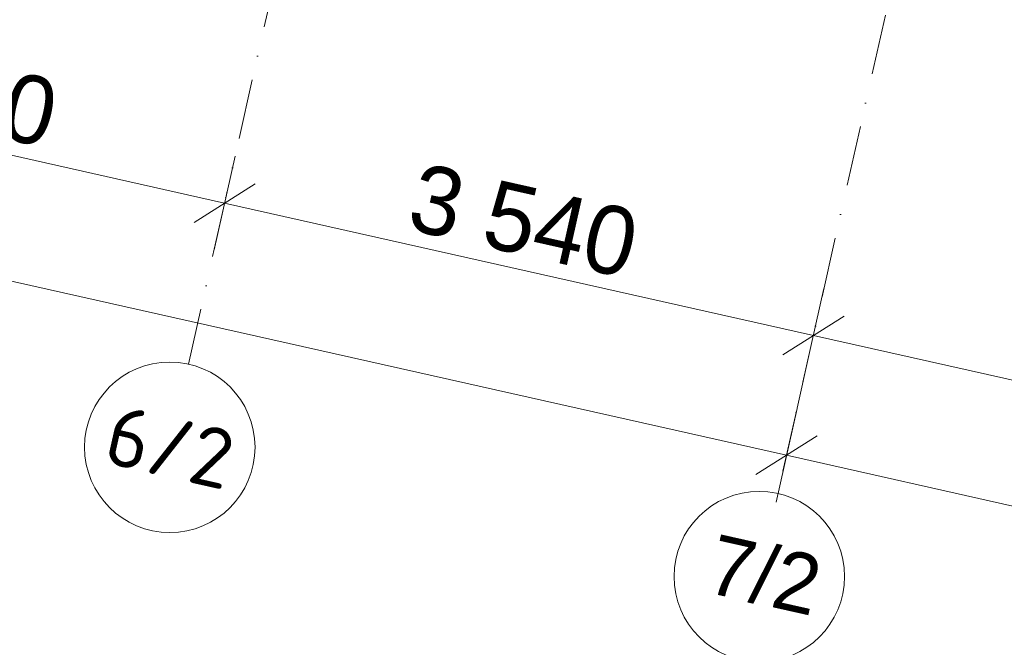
# Model space of a CAD drawing. Header units: millimetres. Extents: x -7218036 to -6881410, y 6117771 to 6219607.
# Tile 24 of 84: x -7170126 to -7164350, y 6124543 to 6128224. Entities that reach past the tile are written whole.
import ezdxf
from ezdxf.enums import TextEntityAlignment as Align

# ---------------------------------------------------------------- set-up
doc = ezdxf.new("R2010")
doc.units = ezdxf.units.MM
doc.header["$MEASUREMENT"] = 0
doc.linetypes.add('Штрихпунктирная', pattern=[670.277762, 352.777767, -176.388884, 0, -141.111112])
doc.layers.add('АР-Чертеж-Оси_Осевые размеры.АР', color=7, linetype='Continuous')
doc.layers.add('АР-Чертеж-Оси_Осевые размеры.АР_Ном._пера__1', color=7, linetype='Continuous', lineweight=0)
doc.layers.add('АР-Чертеж-Оси_Осевые размеры.АР_Ном._пера__120', color=7, linetype='Continuous', lineweight=0)
doc.styles.add('РЎР“Р•РќР•Р\xa0Р\x98Р\xa0_РЎРўР\x98Р›Р¬_3', font='GOTHIC.TTF')
doc.styles.add('РЎР“Р•РќР•Р\xa0Р\x98Р\xa0_РЎРўР\x98Р›Р¬_4', font='isocpeur.ttf')
doc.dimstyles.new('СГЕНЕРИР_СТИЛЬ__3', dxfattribs={"dimtxt": 400, "dimasz": 285, "dimexe": 0.18, "dimexo": 0.0625, "dimgap": 0, "dimtad": 1, "dimdec": 0, "dimzin": 0, "dimdsep": 46, "dimtxsty": 'РЎР“Р•РќР•Р\xa0Р\x98Р\xa0_РЎРўР\x98Р›Р¬_3', "dimblk": 'ARROWHEAD_6', "dimblk1": 'ARROWHEAD_6', "dimblk2": 'ARROWHEAD_6', "dimcen": 0.09, "dimse1": 1, "dimse2": 1, "dimclrd": 7, "dimclre": 7, "dimclrt": 7, "dimazin": 0, "dimtfac": 1, "dimtdec": 4, "dimtmove": 0, "dimatfit": 3, "dimfxl": 1, "dimtolj": 1, "dimtzin": 0, "dimarcsym": 0})
doc.dimstyles.new('СГЕНЕРИР_СТИЛЬ__4', dxfattribs={"dimtxt": 400, "dimasz": 285, "dimexe": 0.18, "dimexo": 0.0625, "dimgap": 0, "dimtad": 1, "dimdec": 0, "dimzin": 0, "dimdsep": 46, "dimtxsty": 'РЎР“Р•РќР•Р\xa0Р\x98Р\xa0_РЎРўР\x98Р›Р¬_3', "dimblk": 'ARROWHEAD_6', "dimblk1": 'ARROWHEAD_6', "dimblk2": 'ARROWHEAD_6', "dimcen": 0.09, "dimse1": 1, "dimse2": 1, "dimclrd": 7, "dimclre": 7, "dimclrt": 7, "dimazin": 0, "dimtfac": 1, "dimtdec": 4, "dimtmove": 2, "dimatfit": 3, "dimfxl": 1, "dimtolj": 1, "dimtzin": 0, "dimarcsym": 0})

# ---------------------------------------------------------------- blocks, each defined once
blk = doc.blocks.new('Стандартный Маркер Сетки[11]_1', base_point=(-7160680.9, 6147693.7))
at = {"layer": 'АР-Чертеж-Оси_Осевые размеры.АР_Ном._пера__120', "color": 7, "linetype": 'Штрихпунктирная', "lineweight": 0}
for p, q in [((-7160787.5, 6147219.2), (-7165571.2, 6125919.8)), ((-7165571.2, 6125919.8), (-7165677.8, 6125445.2))]:
    blk.add_line(p, q, dxfattribs=at)
at = {"layer": 'АР-Чертеж-Оси_Осевые размеры.АР_Ном._пера__120', "color": 7, "linetype": 'Continuous', "lineweight": 0}
blk.add_circle((-7165787.4, 6124957.3), 500, dxfattribs=at)
at = {"layer": 'АР-Чертеж-Оси_Осевые размеры.АР_Ном._пера__120', "color": 7, "linetype": 'Штрихпунктирная', "lineweight": 0}
blk.add_point((-7165571.2, 6125919.8), dxfattribs=at)
blk.add_point((-7165571.2, 6125919.8), dxfattribs=at)
at = {"layer": 'АР-Чертеж-Оси_Осевые размеры.АР_Ном._пера__120', "color": 7, "lineweight": 0, "style": 'РЎР“Р•РќР•Р\xa0Р\x98Р\xa0_РЎРўР\x98Р›Р¬_3'}
blk.add_attdef('AC_MarkerText_1', text='', height=350, rotation=347.34172, dxfattribs=at).set_placement((-7165717.5, 6125138.4), align=Align.TOP_CENTER)
blk = doc.blocks.new('Стандартный Маркер Сетки[23]_1', base_point=(-7164134.9, 6148469.5))
at = {"layer": 'АР-Чертеж-Оси_Осевые размеры.АР_Ном._пера__120', "color": 7, "linetype": 'Штрихпунктирная', "lineweight": 0}
for p, q in [((-7164354, 6147493.8), (-7168916.5, 6127179.4)), ((-7168916.5, 6127179.4), (-7169135.7, 6126203.7))]:
    blk.add_line(p, q, dxfattribs=at)
at = {"layer": 'АР-Чертеж-Оси_Осевые размеры.АР_Ном._пера__120', "color": 7, "linetype": 'Continuous', "lineweight": 0}
blk.add_circle((-7169245.2, 6125715.9), 500, dxfattribs=at)
at = {"layer": 'АР-Чертеж-Оси_Осевые размеры.АР_Ном._пера__120', "color": 7, "linetype": 'Штрихпунктирная', "lineweight": 0}
blk.add_point((-7168916.5, 6127179.4), dxfattribs=at)
blk.add_point((-7168916.5, 6127179.4), dxfattribs=at)
at = {"layer": 'АР-Чертеж-Оси_Осевые размеры.АР_Ном._пера__120', "color": 7, "lineweight": 0, "style": 'РЎР“Р•РќР•Р\xa0Р\x98Р\xa0_РЎРўР\x98Р›Р¬_4'}
blk.add_attdef('AC_MarkerText_1', text='', height=350, rotation=347.34172, dxfattribs=at).set_placement((-7169206.9, 6125886.6), align=Align.TOP_CENTER)
blk = doc.blocks.new('Стандартный Маркер Сетки[32]_1', base_point=(-7160680.9, 6147693.7))
at = {"layer": 'АР-Чертеж-Оси_Осевые размеры.АР_Ном._пера__120', "color": 7, "linetype": 'Штрихпунктирная', "lineweight": 0}
for p, q in [((-7160787.5, 6147219.2), (-7165571.2, 6125919.8)), ((-7165571.2, 6125919.8), (-7165677.8, 6125445.2))]:
    blk.add_line(p, q, dxfattribs=at)
at = {"layer": 'АР-Чертеж-Оси_Осевые размеры.АР_Ном._пера__120', "color": 7, "linetype": 'Continuous', "lineweight": 0}
blk.add_circle((-7165787.4, 6124957.3), 500, dxfattribs=at)
at = {"layer": 'АР-Чертеж-Оси_Осевые размеры.АР_Ном._пера__120', "color": 7, "linetype": 'Штрихпунктирная', "lineweight": 0}
blk.add_point((-7165571.2, 6125919.8), dxfattribs=at)
blk.add_point((-7165571.2, 6125919.8), dxfattribs=at)
at = {"layer": 'АР-Чертеж-Оси_Осевые размеры.АР_Ном._пера__120', "color": 7, "lineweight": 0, "style": 'РЎР“Р•РќР•Р\xa0Р\x98Р\xa0_РЎРўР\x98Р›Р¬_3'}
blk.add_attdef('AC_MarkerText_1', text='', height=350, rotation=347.34172, dxfattribs=at).set_placement((-7165717.5, 6125138.4), align=Align.TOP_CENTER)
blk = doc.blocks.new('Стандартный Маркер Сетки[44]_1', base_point=(-7164134.9, 6148469.5))
at = {"layer": 'АР-Чертеж-Оси_Осевые размеры.АР_Ном._пера__120', "color": 7, "linetype": 'Штрихпунктирная', "lineweight": 0}
for p, q in [((-7164354, 6147493.8), (-7168916.5, 6127179.4)), ((-7168916.5, 6127179.4), (-7169135.7, 6126203.7))]:
    blk.add_line(p, q, dxfattribs=at)
at = {"layer": 'АР-Чертеж-Оси_Осевые размеры.АР_Ном._пера__120', "color": 7, "linetype": 'Continuous', "lineweight": 0}
blk.add_circle((-7169245.2, 6125715.9), 500, dxfattribs=at)
at = {"layer": 'АР-Чертеж-Оси_Осевые размеры.АР_Ном._пера__120', "color": 7, "linetype": 'Штрихпунктирная', "lineweight": 0}
blk.add_point((-7168916.5, 6127179.4), dxfattribs=at)
blk.add_point((-7168916.5, 6127179.4), dxfattribs=at)
at = {"layer": 'АР-Чертеж-Оси_Осевые размеры.АР_Ном._пера__120', "color": 7, "lineweight": 0, "style": 'РЎР“Р•РќР•Р\xa0Р\x98Р\xa0_РЎРўР\x98Р›Р¬_4'}
blk.add_attdef('AC_MarkerText_1', text='', height=350, rotation=347.34172, dxfattribs=at).set_placement((-7169206.9, 6125886.6), align=Align.TOP_CENTER)
blk = doc.blocks.new('*D200', base_point=(-6566190.3, 6562677.8))
at = {"layer": 'АР-Чертеж-Оси_Осевые размеры.АР_Ном._пера__1', "color": 7, "linetype": 'Continuous', "lineweight": 0, "transparency": 16777216}
for p, q in [((-7165627.6, 6125668.8), (-7187258.8, 6130527)), ((-7165566, 6125943.2), (-7165689.2, 6125394.4)), ((-7165806.8, 6125555.3), (-7165448.4, 6125782.3)), ((-7142835.4, 6120549.8), (-7165627.6, 6125668.8)), ((-7142773.7, 6120824.2), (-7142897, 6120275.4)), ((-7143014.6, 6120436.3), (-7142656.1, 6120663.3)), ((-7142615.8, 6120500.5), (-7142835.4, 6120549.8))]:
    blk.add_line(p, q, dxfattribs=at)
at = {"layer": 'АР-Чертеж-Оси_Осевые размеры.АР_Ном._пера__1', "color": 7, "lineweight": 0, "transparency": 16777216, "insert": (-7155054.4, 6123376.1), "char_height": 400, "attachment_point": 7, "rotation": 347.34175, "style": 'РЎР“Р•РќР•Р\xa0Р\x98Р\xa0_РЎРўР\x98Р›Р¬_3'}
blk.add_mtext('\\A1;{\\pql;\\fCentury Gothic|b0|i0|c204|p0;\\W1.000000;23\xa0360}', dxfattribs=at)
blk = doc.blocks.new('ARROWHEAD_6')
at = {"color": 0, "linetype": 'Continuous', "lineweight": 0}
for p, q in [((-0.5, -0.5), (0.5, 0.5)), ((0, 0), (-1, 0))]:
    blk.add_line(p, q, dxfattribs=at)
blk = doc.blocks.new('*D201', base_point=(-6566190.3, 6562677.8))
at = {"layer": 'АР-Чертеж-Оси_Осевые размеры.АР_Ном._пера__1', "color": 7, "linetype": 'Continuous', "lineweight": 0, "transparency": 16777216}
for p, q in [((-7187197.2, 6130801.4), (-7187320.5, 6130252.6)), ((-7187079.6, 6130640.5), (-7187438, 6130413.5)), ((-7187258.8, 6130527), (-7187478.4, 6130576.3)), ((-7165627.6, 6125668.8), (-7187258.8, 6130527)), ((-7165566, 6125943.2), (-7165689.2, 6125394.4)), ((-7165806.8, 6125555.3), (-7165448.4, 6125782.3))]:
    blk.add_line(p, q, dxfattribs=at)
at = {"layer": 'АР-Чертеж-Оси_Осевые размеры.АР_Ном._пера__1', "color": 7, "lineweight": 0, "transparency": 16777216, "insert": (-7175069.6, 6127871.4), "char_height": 400, "attachment_point": 7, "rotation": 347.34175, "style": 'РЎР“Р•РќР•Р\xa0Р\x98Р\xa0_РЎРўР\x98Р›Р¬_3'}
blk.add_mtext('\\A1;{\\pql;\\fCentury Gothic|b0|i0|c204|p0;\\W1.000000;22\xa0170}', dxfattribs=at)
blk = doc.blocks.new('*D210', base_point=(-6566190.3, 6562677.8))
at = {"layer": 'АР-Чертеж-Оси_Осевые размеры.АР_Ном._пера__1', "color": 7, "linetype": 'Continuous', "lineweight": 0, "transparency": 16777216}
for p, q in [((-7176202.4, 6128782.6), (-7172280, 6127901.7)), ((-7172341.7, 6127627.2), (-7172218.4, 6128176.1)), ((-7172100.8, 6128015.1), (-7172459.3, 6127788.2)), ((-7172280, 6127901.7), (-7168923.6, 6127147.8)), ((-7168985.2, 6126873.4), (-7168862, 6127422.2)), ((-7168744.4, 6127261.3), (-7169102.8, 6127034.3))]:
    blk.add_line(p, q, dxfattribs=at)
at = {"layer": 'АР-Чертеж-Оси_Осевые размеры.АР_Ном._пера__1', "color": 7, "lineweight": 0, "transparency": 16777216, "insert": (-7171272.1, 6127757.3), "char_height": 400, "attachment_point": 7, "rotation": 347.34175, "style": 'РЎР“Р•РќР•Р\xa0Р\x98Р\xa0_РЎРўР\x98Р›Р¬_3'}
blk.add_mtext('\\A1;{\\pql;\\fCentury Gothic|b0|i0|c204|p0;\\W1.000000;3\xa0440}', dxfattribs=at)
blk = doc.blocks.new('*D211', base_point=(-6566190.3, 6562677.8))
at = {"layer": 'АР-Чертеж-Оси_Осевые размеры.АР_Ном._пера__1', "color": 7, "linetype": 'Continuous', "lineweight": 0, "transparency": 16777216}
for p, q in [((-7172280, 6127901.7), (-7168923.6, 6127147.8)), ((-7168985.2, 6126873.4), (-7168862, 6127422.2)), ((-7168744.4, 6127261.3), (-7169102.8, 6127034.3)), ((-7168923.6, 6127147.8), (-7165469.7, 6126372.1)), ((-7165531.3, 6126097.7), (-7165408, 6126646.5)), ((-7165290.4, 6126485.6), (-7165648.9, 6126258.6)), ((-7165469.7, 6126372.1), (-7161615.7, 6125506.5))]:
    blk.add_line(p, q, dxfattribs=at)
at = {"layer": 'АР-Чертеж-Оси_Осевые размеры.АР_Ном._пера__1', "color": 7, "lineweight": 0, "transparency": 16777216, "insert": (-7167866.9, 6126992.5), "char_height": 400, "attachment_point": 7, "rotation": 347.34175, "style": 'РЎР“Р•РќР•Р\xa0Р\x98Р\xa0_РЎРўР\x98Р›Р¬_3'}
blk.add_mtext('\\A1;{\\pql;\\fCentury Gothic|b0|i0|c204|p0;\\W1.000000;3\xa0540}', dxfattribs=at)
blk = doc.blocks.new('*D212', base_point=(-6566190.3, 6562677.8))
at = {"layer": 'АР-Чертеж-Оси_Осевые размеры.АР_Ном._пера__1', "color": 7, "linetype": 'Continuous', "lineweight": 0, "transparency": 16777216}
for p, q in [((-7165290.4, 6126485.6), (-7165648.9, 6126258.6)), ((-7165469.7, 6126372.1), (-7161615.7, 6125506.5)), ((-7161677.3, 6125232.1), (-7161554, 6125780.9)), ((-7161436.4, 6125620), (-7161794.9, 6125393))]:
    blk.add_line(p, q, dxfattribs=at)
at = {"layer": 'АР-Чертеж-Оси_Осевые размеры.АР_Ном._пера__1', "color": 7, "lineweight": 0, "transparency": 16777216, "insert": (-7164212.9, 6126171.8), "char_height": 400, "attachment_point": 7, "rotation": 347.34175, "style": 'РЎР“Р•РќР•Р\xa0Р\x98Р\xa0_РЎРўР\x98Р›Р¬_3'}
blk.add_mtext('\\A1;{\\pql;\\fCentury Gothic|b0|i0|c204|p0;\\W1.000000;3\xa0950}', dxfattribs=at)
blk = doc.blocks.new('*D213', base_point=(-6566190.3, 6562677.8))
at = {"layer": 'АР-Чертеж-Оси_Осевые размеры.АР_Ном._пера__1', "color": 7, "linetype": 'Continuous', "lineweight": 0, "transparency": 16777216}
for p, q in [((-7165469.7, 6126372.1), (-7161615.7, 6125506.5)), ((-7161677.3, 6125232.1), (-7161554, 6125780.9)), ((-7161436.4, 6125620), (-7161794.9, 6125393)), ((-7161615.7, 6125506.5), (-7157908, 6124673.8)), ((-7157969.7, 6124399.4), (-7157846.4, 6124948.2)), ((-7157728.8, 6124787.3), (-7158087.2, 6124560.3)), ((-7157908, 6124673.8), (-7155966.4, 6124237.7))]:
    blk.add_line(p, q, dxfattribs=at)
at = {"layer": 'АР-Чертеж-Оси_Осевые размеры.АР_Ном._пера__1', "color": 7, "lineweight": 0, "transparency": 16777216, "insert": (-7160432.1, 6125322.7), "char_height": 400, "attachment_point": 7, "rotation": 347.34175, "style": 'РЎР“Р•РќР•Р\xa0Р\x98Р\xa0_РЎРўР\x98Р›Р¬_3'}
blk.add_mtext('\\A1;{\\pql;\\fCentury Gothic|b0|i0|c204|p0;\\W1.000000;3\xa0800}', dxfattribs=at)

msp = doc.modelspace()

# ---------------------------------------------------------------- block references
at = {"layer": 'АР-Чертеж-Оси_Осевые размеры.АР', "color": 8, "linetype": 'Continuous', "lineweight": 15}
for name, p, values in [('Стандартный Маркер Сетки[23]_1', (-7164134.9, 6148469.5), {'AC_MarkerText_1': '6/2'}), ('Стандартный Маркер Сетки[44]_1', (-7164134.9, 6148469.5), {'AC_MarkerText_1': '6/2'}), ('Стандартный Маркер Сетки[11]_1', (-7160680.9, 6147693.7), {'AC_MarkerText_1': '7/2'}), ('Стандартный Маркер Сетки[32]_1', (-7160680.9, 6147693.7), {'AC_MarkerText_1': '7/2'})]:
    msp.add_blockref(name, p, dxfattribs=at).add_auto_attribs(values)

# ---------------------------------------------------------------- dimensions: what is measured, and where the dimension line sits
at = {"layer": 'АР-Чертеж-Оси_Осевые размеры.АР', "color": 7, "linetype": 'Continuous', "lineweight": 0}
for base, p1, p2, angle, dimstyle, picture, middle in [((-7187258.8, 6130527), (-7165787.4, 6124957.3), (-7187532.5, 6129308.4), 167.34175, 'СГЕНЕРИР_СТИЛЬ__4', '*D201', (-7174207.8, 6127882.8)), ((-7165627.6, 6125668.8), (-7142885.6, 6120326.2), (-7165787.4, 6124957.3), 167.34175, 'СГЕНЕРИР_СТИЛЬ__3', '*D200', (-7154192.6, 6123387.5)), ((-7168923.6, 6127147.8), (-7172492.1, 6126957.5), (-7169135.7, 6126203.7), 347.34175, 'СГЕНЕРИР_СТИЛЬ__3', '*D210', (-7170558.8, 6127802)), ((-7165469.7, 6126372.1), (-7169135.7, 6126203.7), (-7165677.8, 6125445.2), 347.34175, 'СГЕНЕРИР_СТИЛЬ__3', '*D211', (-7167153.6, 6127037.3)), ((-7161615.7, 6125506.5), (-7165677.8, 6125445.2), (-7161823.8, 6124579.6), 347.34175, 'СГЕНЕРИР_СТИЛЬ__3', '*D212', (-7163499.6, 6126216.6)), ((-7157908, 6124673.8), (-7161823.8, 6124579.6), (-7158138.1, 6123649.3), 347.34175, 'СГЕНЕРИР_СТИЛЬ__3', '*D213', (-7159718.8, 6125367.4))]:
    dim = msp.add_linear_dim(base=base, p1=p1, p2=p2, angle=angle, dimstyle=dimstyle, dxfattribs=at)
    dim.commit()
    dim.dimension.update_dxf_attribs({"geometry": picture, "text_midpoint": middle, "dimtype": 160, "text_rotation": 347.34175})

doc.saveas('drawing.dxf')
